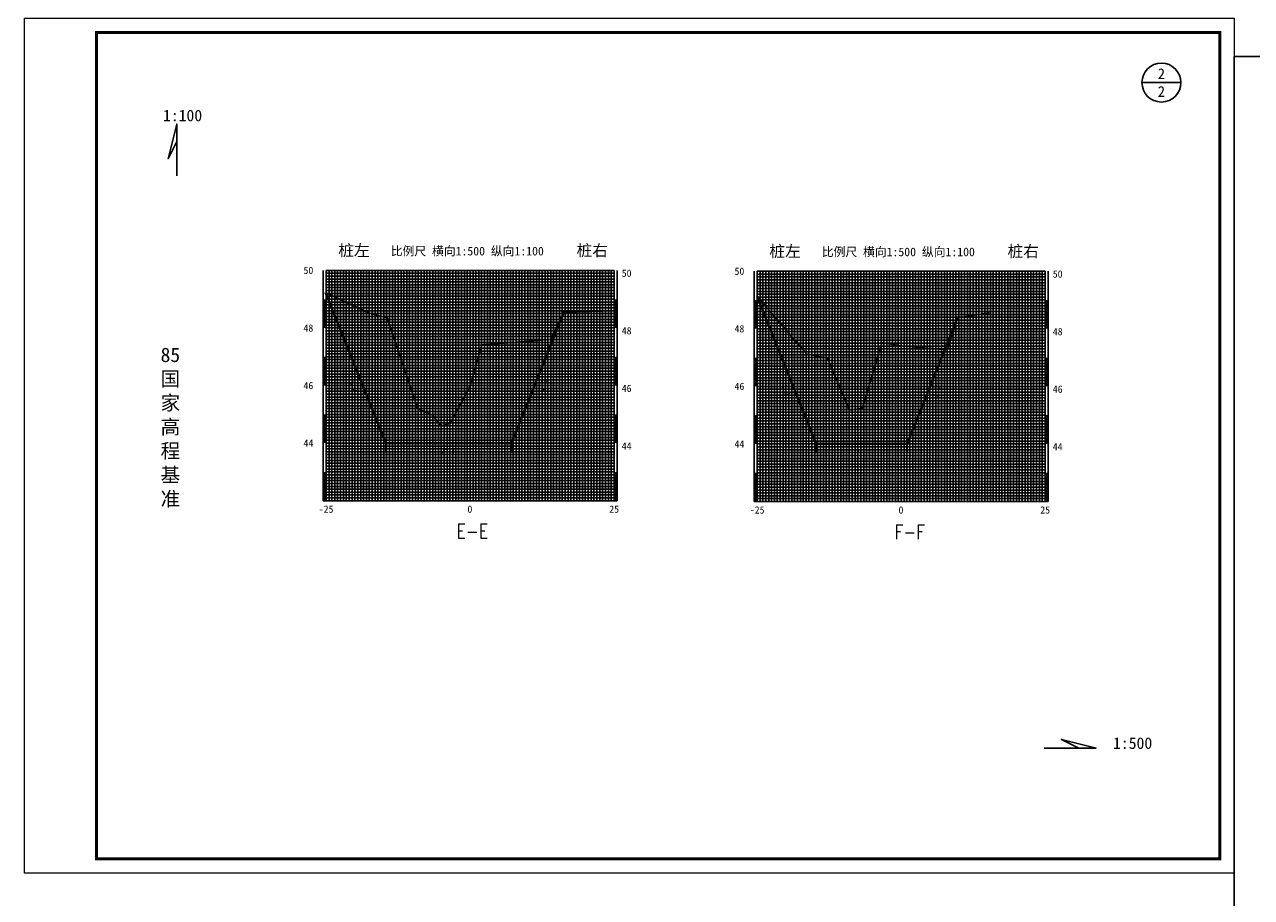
# Model space of a CAD drawing. Extents: x 555481 to 559434, y 3811529 to 3812446.
# Tile 8 of 37: x 555481 to 555907, y 3811843 to 3812146. Entities that reach past the tile are written whole.
import ezdxf
from ezdxf.enums import TextEntityAlignment as Align

# ---------------------------------------------------------------- set-up
doc = ezdxf.new("R2010")
doc.units = 0
doc.header["$LTSCALE"] = 0.5
doc.header["$PDSIZE"] = 0.2
doc.layers.get('0').update_dxf_attribs({"linetype": 'CONTINUOUS'})
doc.layers.get('Defpoints').update_dxf_attribs({"linetype": 'CONTINUOUS'})
for name, color, linetype in [('BGC', 7, 'CONTINUOUS'), ('DFG', 3, 'CONTINUOUS'), ('DMX', 1, 'CONTINUOUS'), ('XFG', 8, 'CONTINUOUS'), ('图副注记', 255, 'CONTINUOUS'), ('标注', 7, 'CONTINUOUS')]:
    doc.layers.add(name, color=color, linetype=linetype)
doc.layers.add('设计断面', color=4, linetype='CONTINUOUS', lineweight=40)
doc.styles.add('HT', font='simhei.ttf')
doc.styles.add('HZ', font='rs.shx', dxfattribs={"width": 0.8, "bigfont": 'hztxt.shx'})
doc.styles.get("Standard").update_dxf_attribs({"font": 'rs.shx', "bigfont": 'hztxt.shx'})
doc.styles.add('宋体', font='txt')
doc.dimstyles.get("Standard").update_dxf_attribs({"dimtxt": 0.18, "dimasz": 0.18, "dimexe": 0.18, "dimexo": 0.0625, "dimgap": 0.09, "dimtad": 0, "dimtih": 1, "dimtoh": 1, "dimdec": 4, "dimzin": 0, "dimdsep": 46, "dimtxsty": 'Standard', "dimcen": 0.09, "dimadec": 0, "dimazin": 0, "dimtfac": 1, "dimtdec": 4, "dimtofl": 0, "dimtmove": 0, "dimatfit": 3, "dimfxl": 0, "dimtolj": 1, "dimtzin": 0, "dimarcsym": 0})

# ---------------------------------------------------------------- blocks, each defined once
blk = doc.blocks.new('_ArchTick')
at = {"color": 0, "linetype": 'ByBlock', "const_width": 0.15}
blk.add_lwpolyline([(-0.5, -0.5), (0.5, 0.5)], dxfattribs=at)
blk = doc.blocks.new('*D14')
at = {"layer": 'Defpoints', "color": 0, "linetype": 'Continuous', "transparency": 16777216}
for p in [(555606.58, 3812000.88), (555650.2, 3812000.88), (555650.2, 3811997.88)]:
    blk.add_point(p, dxfattribs=at)
at = {"layer": '标注', "color": 0, "linetype": 'Continuous', "lineweight": -2, "transparency": 16777216}
for p, q in [((555606.58, 3812000.82), (555606.58, 3811997.7)), ((555606.58, 3811997.88), (555625.6, 3811997.88)), ((555650.2, 3811997.88), (555631.18, 3811997.88)), ((555650.2, 3812000.82), (555650.2, 3811997.7))]:
    blk.add_line(p, q, dxfattribs=at)
at = {"layer": '标注', "color": 0, "linetype": 'Continuous', "lineweight": -2, "transparency": 16777216, "xscale": 0.5, "yscale": 0.5, "zscale": 0.5, "rotation": 180}
blk.add_blockref('_ArchTick', (555606.58, 3811997.88), dxfattribs=at)
at = {"layer": '标注', "color": 0, "linetype": 'Continuous', "lineweight": -2, "transparency": 16777216, "xscale": 0.5, "yscale": 0.5, "zscale": 0.5}
blk.add_blockref('_ArchTick', (555650.2, 3811997.88), dxfattribs=at)
at = {"layer": '标注', "color": 0, "linetype": 'Continuous', "transparency": 16777216, "insert": (555628.39, 3811997.88), "char_height": 2, "attachment_point": 5, "style": '宋体'}
blk.add_mtext('\\A1;21.8', dxfattribs=at)
blk = doc.blocks.new('*D15')
at = {"layer": 'Defpoints', "color": 0, "linetype": 'Continuous', "transparency": 16777216}
for p in [(555756.02, 3812000.6), (555787.53, 3812000.6), (555787.53, 3811997.6)]:
    blk.add_point(p, dxfattribs=at)
at = {"layer": '标注', "color": 0, "linetype": 'Continuous', "lineweight": -2, "transparency": 16777216}
for p, q in [((555756.02, 3812000.54), (555756.02, 3811997.42)), ((555756.02, 3811997.6), (555769.07, 3811997.6)), ((555787.53, 3811997.6), (555774.48, 3811997.6)), ((555787.53, 3812000.54), (555787.53, 3811997.42))]:
    blk.add_line(p, q, dxfattribs=at)
at = {"layer": '标注', "color": 0, "linetype": 'Continuous', "lineweight": -2, "transparency": 16777216, "xscale": 0.5, "yscale": 0.5, "zscale": 0.5, "rotation": 180}
blk.add_blockref('_ArchTick', (555756.02, 3811997.6), dxfattribs=at)
at = {"layer": '标注', "color": 0, "linetype": 'Continuous', "lineweight": -2, "transparency": 16777216, "xscale": 0.5, "yscale": 0.5, "zscale": 0.5}
blk.add_blockref('_ArchTick', (555787.53, 3811997.6), dxfattribs=at)
at = {"layer": '标注', "color": 0, "linetype": 'Continuous', "transparency": 16777216, "insert": (555771.77, 3811997.6), "char_height": 2, "attachment_point": 5, "style": '宋体'}
blk.add_mtext('\\A1;15.8', dxfattribs=at)

msp = doc.modelspace()

# ---------------------------------------------------------------- linework, layer by layer
at = {"lineweight": 0}
msp.add_lwpolyline([(555481.12599, 3812148.51676), (555901.12599, 3812148.51676), (555901.12599, 3811851.51676), (555481.12599, 3811851.51676)], close=True, dxfattribs=at)
at = {"lineweight": 0, "const_width": 1}
msp.add_lwpolyline([(555506.12599, 3812143.51676), (555896.12599, 3812143.51676), (555896.12599, 3811856.51676), (555506.12599, 3811856.51676)], close=True, dxfattribs=at)
at = {"linetype": 'Continuous'}
msp.add_lwpolyline([(555901.12599, 3811571.61029), (556458.0048, 3811571.61029), (556458.0048, 3812135.21109), (555901.12599, 3812135.21109)], close=True, dxfattribs=at)
at = {"layer": 'BGC', "linetype": 'Continuous'}
for p, q in [((555584.83898, 3812060.88034), (555584.83898, 3811980.88034)), ((555585.83898, 3812060.88034), (555585.83898, 3811980.88034)), ((555685.83898, 3812060.88034), (555685.83898, 3811980.88034)), ((555686.83898, 3812060.88034), (555686.83898, 3811980.88034)), ((555734.49864, 3812060.59929), (555734.49864, 3811980.59929)), ((555735.49864, 3812060.59929), (555735.49864, 3811980.59929)), ((555835.49864, 3812060.59929), (555835.49864, 3811980.59929)), ((555836.49864, 3812060.59929), (555836.49864, 3811980.59929))]:
    msp.add_line(p, q, dxfattribs=at)
at = {"layer": 'BGC', "linetype": 'Continuous', "const_width": 1}
for points in [[(555585.33898, 3812040.88034), (555585.33898, 3812050.88034)], [(555686.33898, 3812040.88034), (555686.33898, 3812050.88034)], [(555734.99864, 3812040.59929), (555734.99864, 3812050.59929)], [(555835.99864, 3812040.59929), (555835.99864, 3812050.59929)], [(555585.33898, 3812020.88034), (555585.33898, 3812030.88034)], [(555686.33898, 3812020.88034), (555686.33898, 3812030.88034)], [(555734.99864, 3812020.59929), (555734.99864, 3812030.59929)], [(555835.99864, 3812020.59929), (555835.99864, 3812030.59929)], [(555585.33898, 3812000.88034), (555585.33898, 3812010.88034)], [(555686.33898, 3812000.88034), (555686.33898, 3812010.88034)], [(555734.99864, 3812000.59929), (555734.99864, 3812010.59929)], [(555835.99864, 3812000.59929), (555835.99864, 3812010.59929)], [(555585.33898, 3811980.88034), (555585.33898, 3811990.88034)], [(555686.33898, 3811980.88034), (555686.33898, 3811990.88034)], [(555734.99864, 3811980.59929), (555734.99864, 3811990.59929)], [(555835.99864, 3811980.59929), (555835.99864, 3811990.59929)]]:
    msp.add_lwpolyline(points, dxfattribs=at)
at = {"layer": 'DFG', "linetype": 'Continuous'}
for p, q in [((555585.83898, 3812060.88034), (555685.83898, 3812060.88034)), ((555595.83898, 3812060.88034), (555595.83898, 3811980.88034)), ((555605.83898, 3812060.88034), (555605.83898, 3811980.88034)), ((555615.83898, 3812060.88034), (555615.83898, 3811980.88034)), ((555625.83898, 3812060.88034), (555625.83898, 3811980.88034)), ((555645.83898, 3812060.88034), (555645.83898, 3811980.88034)), ((555655.83898, 3812060.88034), (555655.83898, 3811980.88034)), ((555665.83898, 3812060.88034), (555665.83898, 3811980.88034)), ((555675.83898, 3812060.88034), (555675.83898, 3811980.88034)), ((555735.49864, 3812060.59929), (555835.49864, 3812060.59929)), ((555745.49864, 3812060.59929), (555745.49864, 3811980.59929)), ((555755.49864, 3812060.59929), (555755.49864, 3811980.59929)), ((555765.49864, 3812060.59929), (555765.49864, 3811980.59929)), ((555775.49864, 3812060.59929), (555775.49864, 3811980.59929)), ((555795.49864, 3812060.59929), (555795.49864, 3811980.59929)), ((555805.49864, 3812060.59929), (555805.49864, 3811980.59929)), ((555815.49864, 3812060.59929), (555815.49864, 3811980.59929)), ((555825.49864, 3812060.59929), (555825.49864, 3811980.59929)), ((555585.83898, 3812050.88034), (555685.83898, 3812050.88034)), ((555735.49864, 3812050.59929), (555835.49864, 3812050.59929)), ((555585.83898, 3812040.88034), (555685.83898, 3812040.88034)), ((555585.83898, 3812040.88034), (555685.83898, 3812040.88034)), ((555585.83898, 3812040.88034), (555685.83898, 3812040.88034)), ((555735.49864, 3812040.59929), (555835.49864, 3812040.59929)), ((555735.49864, 3812040.59929), (555835.49864, 3812040.59929)), ((555735.49864, 3812040.59929), (555835.49864, 3812040.59929)), ((555585.83898, 3812030.88034), (555685.83898, 3812030.88034)), ((555735.49864, 3812030.59929), (555835.49864, 3812030.59929)), ((555585.83898, 3812020.88034), (555685.83898, 3812020.88034)), ((555585.83898, 3812020.88034), (555685.83898, 3812020.88034)), ((555735.49864, 3812020.59929), (555835.49864, 3812020.59929)), ((555735.49864, 3812020.59929), (555835.49864, 3812020.59929)), ((555585.83898, 3812010.88034), (555685.83898, 3812010.88034)), ((555735.49864, 3812010.59929), (555835.49864, 3812010.59929)), ((555585.83898, 3812000.88034), (555685.83898, 3812000.88034)), ((555735.49864, 3812000.59929), (555835.49864, 3812000.59929)), ((555585.83898, 3811990.88034), (555685.83898, 3811990.88034)), ((555735.49864, 3811990.59929), (555835.49864, 3811990.59929)), ((555584.83898, 3811980.88034), (555686.83898, 3811980.88034)), ((555734.49864, 3811980.59929), (555836.49864, 3811980.59929))]:
    msp.add_line(p, q, dxfattribs=at)
at = {"layer": 'DFG', "color": 2, "linetype": 'Continuous'}
for p, q in [((555635.83898, 3812060.88034), (555635.83898, 3811980.88034)), ((555785.49864, 3812060.59929), (555785.49864, 3811980.59929))]:
    msp.add_line(p, q, dxfattribs=at)
at = {"layer": 'DMX', "linetype": 'Continuous', "flags": 128}
for points in [[(555585.66735, 3812053.17034), (555600.99416, 3812045.89034), (555607.04163, 3812044.36034), (555617.63815, 3812012.84034), (555622.75053, 3812010.60034), (555625.7934, 3812006.87034), (555628.88939, 3812007.68034), (555635.83898, 3812020.82034), (555639.8652, 3812034.97034), (555663.86857, 3812036.88034), (555668.40553, 3812046.40034), (555681.91962, 3812046.74034)], [(555735.52257, 3812051.84929), (555752.72235, 3812031.74929), (555759.88271, 3812030.40929), (555767.55908, 3812012.29929), (555772.06822, 3812012.99929), (555778.77399, 3812035.77929), (555785.49864, 3812034.63929), (555801.46444, 3812033.32929), (555805.03377, 3812044.36929), (555816.09688, 3812046.11929)]]:
    msp.add_lwpolyline(points, dxfattribs=at)
at = {"layer": 'XFG', "linetype": 'Continuous'}
for p, q in [((555585.83898, 3812059.88034), (555685.83898, 3812059.88034)), ((555585.83898, 3812058.88034), (555685.83898, 3812058.88034)), ((555585.83898, 3812057.88034), (555685.83898, 3812057.88034)), ((555585.83898, 3812056.88034), (555685.83898, 3812056.88034)), ((555586.83898, 3812060.88034), (555586.83898, 3811980.88034)), ((555587.83898, 3812060.88034), (555587.83898, 3811980.88034)), ((555588.83898, 3812060.88034), (555588.83898, 3811980.88034)), ((555589.83898, 3812060.88034), (555589.83898, 3811980.88034)), ((555590.83898, 3812060.88034), (555590.83898, 3811980.88034)), ((555591.83898, 3812060.88034), (555591.83898, 3811980.88034)), ((555592.83898, 3812060.88034), (555592.83898, 3811980.88034)), ((555593.83898, 3812060.88034), (555593.83898, 3811980.88034)), ((555594.83898, 3812060.88034), (555594.83898, 3811980.88034)), ((555596.83898, 3812060.88034), (555596.83898, 3811980.88034)), ((555597.83898, 3812060.88034), (555597.83898, 3811980.88034)), ((555598.83898, 3812060.88034), (555598.83898, 3811980.88034)), ((555599.83898, 3812060.88034), (555599.83898, 3811980.88034)), ((555600.83898, 3812060.88034), (555600.83898, 3811980.88034)), ((555601.83898, 3812060.88034), (555601.83898, 3811980.88034)), ((555602.83898, 3812060.88034), (555602.83898, 3811980.88034)), ((555603.83898, 3812060.88034), (555603.83898, 3811980.88034)), ((555604.83898, 3812060.88034), (555604.83898, 3811980.88034)), ((555606.83898, 3812060.88034), (555606.83898, 3811980.88034)), ((555607.83898, 3812060.88034), (555607.83898, 3811980.88034)), ((555608.83898, 3812060.88034), (555608.83898, 3811980.88034)), ((555609.83898, 3812060.88034), (555609.83898, 3811980.88034)), ((555610.83898, 3812060.88034), (555610.83898, 3811980.88034)), ((555611.83898, 3812060.88034), (555611.83898, 3811980.88034)), ((555612.83898, 3812060.88034), (555612.83898, 3811980.88034)), ((555613.83898, 3812060.88034), (555613.83898, 3811980.88034)), ((555614.83898, 3812060.88034), (555614.83898, 3811980.88034)), ((555616.83898, 3812060.88034), (555616.83898, 3811980.88034)), ((555617.83898, 3812060.88034), (555617.83898, 3811980.88034)), ((555618.83898, 3812060.88034), (555618.83898, 3811980.88034)), ((555619.83898, 3812060.88034), (555619.83898, 3811980.88034)), ((555620.83898, 3812060.88034), (555620.83898, 3811980.88034)), ((555621.83898, 3812060.88034), (555621.83898, 3811980.88034)), ((555622.83898, 3812060.88034), (555622.83898, 3811980.88034)), ((555623.83898, 3812060.88034), (555623.83898, 3811980.88034)), ((555624.83898, 3812060.88034), (555624.83898, 3811980.88034)), ((555626.83898, 3812060.88034), (555626.83898, 3811980.88034)), ((555627.83898, 3812060.88034), (555627.83898, 3811980.88034)), ((555628.83898, 3812060.88034), (555628.83898, 3811980.88034)), ((555629.83898, 3812060.88034), (555629.83898, 3811980.88034)), ((555630.83898, 3812060.88034), (555630.83898, 3811980.88034)), ((555631.83898, 3812060.88034), (555631.83898, 3811980.88034)), ((555632.83898, 3812060.88034), (555632.83898, 3811980.88034)), ((555633.83898, 3812060.88034), (555633.83898, 3811980.88034)), ((555634.83898, 3812060.88034), (555634.83898, 3811980.88034)), ((555636.83898, 3812060.88034), (555636.83898, 3811980.88034)), ((555637.83898, 3812060.88034), (555637.83898, 3811980.88034)), ((555638.83898, 3812060.88034), (555638.83898, 3811980.88034)), ((555639.83898, 3812060.88034), (555639.83898, 3811980.88034)), ((555640.83898, 3812060.88034), (555640.83898, 3811980.88034)), ((555641.83898, 3812060.88034), (555641.83898, 3811980.88034)), ((555642.83898, 3812060.88034), (555642.83898, 3811980.88034)), ((555643.83898, 3812060.88034), (555643.83898, 3811980.88034)), ((555644.83898, 3812060.88034), (555644.83898, 3811980.88034)), ((555646.83898, 3812060.88034), (555646.83898, 3811980.88034)), ((555647.83898, 3812060.88034), (555647.83898, 3811980.88034)), ((555648.83898, 3812060.88034), (555648.83898, 3811980.88034)), ((555649.83898, 3812060.88034), (555649.83898, 3811980.88034)), ((555650.83898, 3812060.88034), (555650.83898, 3811980.88034)), ((555651.83898, 3812060.88034), (555651.83898, 3811980.88034)), ((555652.83898, 3812060.88034), (555652.83898, 3811980.88034)), ((555653.83898, 3812060.88034), (555653.83898, 3811980.88034)), ((555654.83898, 3812060.88034), (555654.83898, 3811980.88034)), ((555656.83898, 3812060.88034), (555656.83898, 3811980.88034)), ((555657.83898, 3812060.88034), (555657.83898, 3811980.88034)), ((555658.83898, 3812060.88034), (555658.83898, 3811980.88034)), ((555659.83898, 3812060.88034), (555659.83898, 3811980.88034)), ((555660.83898, 3812060.88034), (555660.83898, 3811980.88034)), ((555661.83898, 3812060.88034), (555661.83898, 3811980.88034)), ((555662.83898, 3812060.88034), (555662.83898, 3811980.88034)), ((555663.83898, 3812060.88034), (555663.83898, 3811980.88034)), ((555664.83898, 3812060.88034), (555664.83898, 3811980.88034)), ((555666.83898, 3812060.88034), (555666.83898, 3811980.88034)), ((555667.83898, 3812060.88034), (555667.83898, 3811980.88034)), ((555668.83898, 3812060.88034), (555668.83898, 3811980.88034)), ((555669.83898, 3812060.88034), (555669.83898, 3811980.88034)), ((555670.83898, 3812060.88034), (555670.83898, 3811980.88034)), ((555671.83898, 3812060.88034), (555671.83898, 3811980.88034)), ((555672.83898, 3812060.88034), (555672.83898, 3811980.88034)), ((555673.83898, 3812060.88034), (555673.83898, 3811980.88034)), ((555674.83898, 3812060.88034), (555674.83898, 3811980.88034)), ((555676.83898, 3812060.88034), (555676.83898, 3811980.88034)), ((555677.83898, 3812060.88034), (555677.83898, 3811980.88034)), ((555678.83898, 3812060.88034), (555678.83898, 3811980.88034)), ((555679.83898, 3812060.88034), (555679.83898, 3811980.88034)), ((555680.83898, 3812060.88034), (555680.83898, 3811980.88034)), ((555681.83898, 3812060.88034), (555681.83898, 3811980.88034)), ((555682.83898, 3812060.88034), (555682.83898, 3811980.88034)), ((555683.83898, 3812060.88034), (555683.83898, 3811980.88034)), ((555684.83898, 3812060.88034), (555684.83898, 3811980.88034)), ((555735.49864, 3812059.59929), (555835.49864, 3812059.59929)), ((555735.49864, 3812058.59929), (555835.49864, 3812058.59929)), ((555735.49864, 3812057.59929), (555835.49864, 3812057.59929)), ((555736.49864, 3812060.59929), (555736.49864, 3811980.59929)), ((555737.49864, 3812060.59929), (555737.49864, 3811980.59929)), ((555738.49864, 3812060.59929), (555738.49864, 3811980.59929)), ((555739.49864, 3812060.59929), (555739.49864, 3811980.59929)), ((555740.49864, 3812060.59929), (555740.49864, 3811980.59929)), ((555741.49864, 3812060.59929), (555741.49864, 3811980.59929)), ((555742.49864, 3812060.59929), (555742.49864, 3811980.59929)), ((555743.49864, 3812060.59929), (555743.49864, 3811980.59929)), ((555744.49864, 3812060.59929), (555744.49864, 3811980.59929)), ((555746.49864, 3812060.59929), (555746.49864, 3811980.59929)), ((555747.49864, 3812060.59929), (555747.49864, 3811980.59929)), ((555748.49864, 3812060.59929), (555748.49864, 3811980.59929)), ((555749.49864, 3812060.59929), (555749.49864, 3811980.59929)), ((555750.49864, 3812060.59929), (555750.49864, 3811980.59929)), ((555751.49864, 3812060.59929), (555751.49864, 3811980.59929)), ((555752.49864, 3812060.59929), (555752.49864, 3811980.59929)), ((555753.49864, 3812060.59929), (555753.49864, 3811980.59929)), ((555754.49864, 3812060.59929), (555754.49864, 3811980.59929)), ((555756.49864, 3812060.59929), (555756.49864, 3811980.59929)), ((555757.49864, 3812060.59929), (555757.49864, 3811980.59929)), ((555758.49864, 3812060.59929), (555758.49864, 3811980.59929)), ((555759.49864, 3812060.59929), (555759.49864, 3811980.59929)), ((555760.49864, 3812060.59929), (555760.49864, 3811980.59929)), ((555761.49864, 3812060.59929), (555761.49864, 3811980.59929)), ((555762.49864, 3812060.59929), (555762.49864, 3811980.59929)), ((555763.49864, 3812060.59929), (555763.49864, 3811980.59929)), ((555764.49864, 3812060.59929), (555764.49864, 3811980.59929)), ((555766.49864, 3812060.59929), (555766.49864, 3811980.59929)), ((555767.49864, 3812060.59929), (555767.49864, 3811980.59929)), ((555768.49864, 3812060.59929), (555768.49864, 3811980.59929)), ((555769.49864, 3812060.59929), (555769.49864, 3811980.59929)), ((555770.49864, 3812060.59929), (555770.49864, 3811980.59929)), ((555771.49864, 3812060.59929), (555771.49864, 3811980.59929)), ((555772.49864, 3812060.59929), (555772.49864, 3811980.59929)), ((555773.49864, 3812060.59929), (555773.49864, 3811980.59929)), ((555774.49864, 3812060.59929), (555774.49864, 3811980.59929)), ((555776.49864, 3812060.59929), (555776.49864, 3811980.59929)), ((555777.49864, 3812060.59929), (555777.49864, 3811980.59929)), ((555778.49864, 3812060.59929), (555778.49864, 3811980.59929)), ((555779.49864, 3812060.59929), (555779.49864, 3811980.59929)), ((555780.49864, 3812060.59929), (555780.49864, 3811980.59929)), ((555781.49864, 3812060.59929), (555781.49864, 3811980.59929)), ((555782.49864, 3812060.59929), (555782.49864, 3811980.59929)), ((555783.49864, 3812060.59929), (555783.49864, 3811980.59929)), ((555784.49864, 3812060.59929), (555784.49864, 3811980.59929)), ((555786.49864, 3812060.59929), (555786.49864, 3811980.59929)), ((555787.49864, 3812060.59929), (555787.49864, 3811980.59929)), ((555788.49864, 3812060.59929), (555788.49864, 3811980.59929)), ((555789.49864, 3812060.59929), (555789.49864, 3811980.59929)), ((555790.49864, 3812060.59929), (555790.49864, 3811980.59929)), ((555791.49864, 3812060.59929), (555791.49864, 3811980.59929)), ((555792.49864, 3812060.59929), (555792.49864, 3811980.59929)), ((555793.49864, 3812060.59929), (555793.49864, 3811980.59929)), ((555794.49864, 3812060.59929), (555794.49864, 3811980.59929)), ((555796.49864, 3812060.59929), (555796.49864, 3811980.59929)), ((555797.49864, 3812060.59929), (555797.49864, 3811980.59929)), ((555798.49864, 3812060.59929), (555798.49864, 3811980.59929)), ((555799.49864, 3812060.59929), (555799.49864, 3811980.59929)), ((555800.49864, 3812060.59929), (555800.49864, 3811980.59929)), ((555801.49864, 3812060.59929), (555801.49864, 3811980.59929)), ((555802.49864, 3812060.59929), (555802.49864, 3811980.59929)), ((555803.49864, 3812060.59929), (555803.49864, 3811980.59929)), ((555804.49864, 3812060.59929), (555804.49864, 3811980.59929)), ((555806.49864, 3812060.59929), (555806.49864, 3811980.59929)), ((555807.49864, 3812060.59929), (555807.49864, 3811980.59929)), ((555808.49864, 3812060.59929), (555808.49864, 3811980.59929)), ((555809.49864, 3812060.59929), (555809.49864, 3811980.59929)), ((555810.49864, 3812060.59929), (555810.49864, 3811980.59929)), ((555811.49864, 3812060.59929), (555811.49864, 3811980.59929)), ((555812.49864, 3812060.59929), (555812.49864, 3811980.59929)), ((555813.49864, 3812060.59929), (555813.49864, 3811980.59929)), ((555814.49864, 3812060.59929), (555814.49864, 3811980.59929)), ((555816.49864, 3812060.59929), (555816.49864, 3811980.59929)), ((555817.49864, 3812060.59929), (555817.49864, 3811980.59929)), ((555818.49864, 3812060.59929), (555818.49864, 3811980.59929)), ((555819.49864, 3812060.59929), (555819.49864, 3811980.59929)), ((555820.49864, 3812060.59929), (555820.49864, 3811980.59929)), ((555821.49864, 3812060.59929), (555821.49864, 3811980.59929)), ((555822.49864, 3812060.59929), (555822.49864, 3811980.59929)), ((555823.49864, 3812060.59929), (555823.49864, 3811980.59929)), ((555824.49864, 3812060.59929), (555824.49864, 3811980.59929)), ((555826.49864, 3812060.59929), (555826.49864, 3811980.59929)), ((555827.49864, 3812060.59929), (555827.49864, 3811980.59929)), ((555828.49864, 3812060.59929), (555828.49864, 3811980.59929)), ((555829.49864, 3812060.59929), (555829.49864, 3811980.59929)), ((555830.49864, 3812060.59929), (555830.49864, 3811980.59929)), ((555831.49864, 3812060.59929), (555831.49864, 3811980.59929)), ((555832.49864, 3812060.59929), (555832.49864, 3811980.59929)), ((555833.49864, 3812060.59929), (555833.49864, 3811980.59929)), ((555834.49864, 3812060.59929), (555834.49864, 3811980.59929)), ((555585.83898, 3812055.88034), (555685.83898, 3812055.88034)), ((555585.83898, 3812054.88034), (555685.83898, 3812054.88034)), ((555585.83898, 3812053.88034), (555685.83898, 3812053.88034)), ((555585.83898, 3812052.88034), (555685.83898, 3812052.88034)), ((555735.49864, 3812056.59929), (555835.49864, 3812056.59929)), ((555735.49864, 3812055.59929), (555835.49864, 3812055.59929)), ((555735.49864, 3812054.59929), (555835.49864, 3812054.59929)), ((555735.49864, 3812053.59929), (555835.49864, 3812053.59929)), ((555735.49864, 3812052.59929), (555835.49864, 3812052.59929)), ((555585.83898, 3812051.88034), (555685.83898, 3812051.88034)), ((555585.83898, 3812049.88034), (555685.83898, 3812049.88034)), ((555585.83898, 3812049.88034), (555685.83898, 3812049.88034)), ((555585.83898, 3812048.88034), (555685.83898, 3812048.88034)), ((555735.49864, 3812051.59929), (555835.49864, 3812051.59929)), ((555735.49864, 3812049.59929), (555835.49864, 3812049.59929)), ((555735.49864, 3812049.59929), (555835.49864, 3812049.59929)), ((555735.49864, 3812048.59929), (555835.49864, 3812048.59929)), ((555585.83898, 3812047.88034), (555685.83898, 3812047.88034)), ((555585.83898, 3812046.88034), (555685.83898, 3812046.88034)), ((555585.83898, 3812045.88034), (555685.83898, 3812045.88034)), ((555585.83898, 3812044.88034), (555685.83898, 3812044.88034)), ((555735.49864, 3812047.59929), (555835.49864, 3812047.59929)), ((555735.49864, 3812046.59929), (555835.49864, 3812046.59929)), ((555735.49864, 3812045.59929), (555835.49864, 3812045.59929)), ((555735.49864, 3812044.59929), (555835.49864, 3812044.59929)), ((555585.83898, 3812043.88034), (555685.83898, 3812043.88034)), ((555585.83898, 3812042.88034), (555685.83898, 3812042.88034)), ((555585.83898, 3812041.88034), (555685.83898, 3812041.88034)), ((555585.83898, 3812039.88034), (555685.83898, 3812039.88034)), ((555735.49864, 3812043.59929), (555835.49864, 3812043.59929)), ((555735.49864, 3812042.59929), (555835.49864, 3812042.59929)), ((555735.49864, 3812041.59929), (555835.49864, 3812041.59929)), ((555585.83898, 3812038.88034), (555685.83898, 3812038.88034)), ((555585.83898, 3812037.88034), (555685.83898, 3812037.88034)), ((555585.83898, 3812036.88034), (555685.83898, 3812036.88034)), ((555585.83898, 3812035.88034), (555685.83898, 3812035.88034)), ((555735.49864, 3812039.59929), (555835.49864, 3812039.59929)), ((555735.49864, 3812038.59929), (555835.49864, 3812038.59929)), ((555735.49864, 3812037.59929), (555835.49864, 3812037.59929)), ((555735.49864, 3812036.59929), (555835.49864, 3812036.59929)), ((555735.49864, 3812035.59929), (555835.49864, 3812035.59929)), ((555585.83898, 3812034.88034), (555685.83898, 3812034.88034)), ((555585.83898, 3812033.88034), (555685.83898, 3812033.88034)), ((555585.83898, 3812032.88034), (555685.83898, 3812032.88034)), ((555585.83898, 3812031.88034), (555685.83898, 3812031.88034)), ((555735.49864, 3812034.59929), (555835.49864, 3812034.59929)), ((555735.49864, 3812033.59929), (555835.49864, 3812033.59929)), ((555735.49864, 3812032.59929), (555835.49864, 3812032.59929)), ((555735.49864, 3812031.59929), (555835.49864, 3812031.59929)), ((555585.83898, 3812029.88034), (555685.83898, 3812029.88034)), ((555585.83898, 3812029.88034), (555685.83898, 3812029.88034)), ((555585.83898, 3812028.88034), (555685.83898, 3812028.88034)), ((555585.83898, 3812027.88034), (555685.83898, 3812027.88034)), ((555735.49864, 3812029.59929), (555835.49864, 3812029.59929)), ((555735.49864, 3812029.59929), (555835.49864, 3812029.59929)), ((555735.49864, 3812028.59929), (555835.49864, 3812028.59929)), ((555735.49864, 3812027.59929), (555835.49864, 3812027.59929)), ((555585.83898, 3812026.88034), (555685.83898, 3812026.88034)), ((555585.83898, 3812025.88034), (555685.83898, 3812025.88034)), ((555585.83898, 3812024.88034), (555685.83898, 3812024.88034)), ((555585.83898, 3812023.88034), (555685.83898, 3812023.88034)), ((555585.83898, 3812022.88034), (555685.83898, 3812022.88034)), ((555735.49864, 3812026.59929), (555835.49864, 3812026.59929)), ((555735.49864, 3812025.59929), (555835.49864, 3812025.59929)), ((555735.49864, 3812024.59929), (555835.49864, 3812024.59929)), ((555735.49864, 3812023.59929), (555835.49864, 3812023.59929)), ((555585.83898, 3812021.88034), (555685.83898, 3812021.88034)), ((555585.83898, 3812019.88034), (555685.83898, 3812019.88034)), ((555585.83898, 3812018.88034), (555685.83898, 3812018.88034)), ((555735.49864, 3812022.59929), (555835.49864, 3812022.59929)), ((555735.49864, 3812021.59929), (555835.49864, 3812021.59929)), ((555735.49864, 3812019.59929), (555835.49864, 3812019.59929)), ((555735.49864, 3812018.59929), (555835.49864, 3812018.59929)), ((555585.83898, 3812017.88034), (555685.83898, 3812017.88034)), ((555585.83898, 3812016.88034), (555685.83898, 3812016.88034)), ((555585.83898, 3812015.88034), (555685.83898, 3812015.88034)), ((555585.83898, 3812014.88034), (555685.83898, 3812014.88034)), ((555735.49864, 3812017.59929), (555835.49864, 3812017.59929)), ((555735.49864, 3812016.59929), (555835.49864, 3812016.59929)), ((555735.49864, 3812015.59929), (555835.49864, 3812015.59929)), ((555735.49864, 3812014.59929), (555835.49864, 3812014.59929)), ((555585.83898, 3812013.88034), (555685.83898, 3812013.88034)), ((555585.83898, 3812012.88034), (555685.83898, 3812012.88034)), ((555585.83898, 3812011.88034), (555685.83898, 3812011.88034)), ((555585.83898, 3812009.88034), (555685.83898, 3812009.88034)), ((555585.83898, 3812009.88034), (555685.83898, 3812009.88034)), ((555735.49864, 3812013.59929), (555835.49864, 3812013.59929)), ((555735.49864, 3812012.59929), (555835.49864, 3812012.59929)), ((555735.49864, 3812011.59929), (555835.49864, 3812011.59929)), ((555585.83898, 3812008.88034), (555685.83898, 3812008.88034)), ((555585.83898, 3812007.88034), (555685.83898, 3812007.88034)), ((555585.83898, 3812006.88034), (555685.83898, 3812006.88034)), ((555585.83898, 3812005.88034), (555685.83898, 3812005.88034)), ((555735.49864, 3812009.59929), (555835.49864, 3812009.59929)), ((555735.49864, 3812009.59929), (555835.49864, 3812009.59929)), ((555735.49864, 3812008.59929), (555835.49864, 3812008.59929)), ((555735.49864, 3812007.59929), (555835.49864, 3812007.59929)), ((555735.49864, 3812006.59929), (555835.49864, 3812006.59929)), ((555585.83898, 3812004.88034), (555685.83898, 3812004.88034)), ((555585.83898, 3812003.88034), (555685.83898, 3812003.88034)), ((555585.83898, 3812002.88034), (555685.83898, 3812002.88034)), ((555585.83898, 3812001.88034), (555685.83898, 3812001.88034)), ((555735.49864, 3812005.59929), (555835.49864, 3812005.59929)), ((555735.49864, 3812004.59929), (555835.49864, 3812004.59929)), ((555735.49864, 3812003.59929), (555835.49864, 3812003.59929)), ((555735.49864, 3812002.59929), (555835.49864, 3812002.59929)), ((555735.49864, 3812001.59929), (555835.49864, 3812001.59929)), ((555585.83898, 3811999.88034), (555685.83898, 3811999.88034)), ((555585.83898, 3811998.88034), (555685.83898, 3811998.88034)), ((555585.83898, 3811997.88034), (555685.83898, 3811997.88034)), ((555735.49864, 3811999.59929), (555835.49864, 3811999.59929)), ((555735.49864, 3811998.59929), (555835.49864, 3811998.59929)), ((555735.49864, 3811997.59929), (555835.49864, 3811997.59929)), ((555585.83898, 3811996.88034), (555685.83898, 3811996.88034)), ((555585.83898, 3811995.88034), (555685.83898, 3811995.88034)), ((555585.83898, 3811994.88034), (555685.83898, 3811994.88034)), ((555585.83898, 3811993.88034), (555685.83898, 3811993.88034)), ((555585.83898, 3811992.88034), (555685.83898, 3811992.88034)), ((555735.49864, 3811996.59929), (555835.49864, 3811996.59929)), ((555735.49864, 3811995.59929), (555835.49864, 3811995.59929)), ((555735.49864, 3811994.59929), (555835.49864, 3811994.59929)), ((555735.49864, 3811993.59929), (555835.49864, 3811993.59929)), ((555585.83898, 3811991.88034), (555685.83898, 3811991.88034)), ((555585.83898, 3811989.88034), (555685.83898, 3811989.88034)), ((555585.83898, 3811988.88034), (555685.83898, 3811988.88034)), ((555735.49864, 3811992.59929), (555835.49864, 3811992.59929)), ((555735.49864, 3811991.59929), (555835.49864, 3811991.59929)), ((555735.49864, 3811989.59929), (555835.49864, 3811989.59929)), ((555735.49864, 3811988.59929), (555835.49864, 3811988.59929)), ((555585.83898, 3811987.88034), (555685.83898, 3811987.88034)), ((555585.83898, 3811986.88034), (555685.83898, 3811986.88034)), ((555585.83898, 3811985.88034), (555685.83898, 3811985.88034)), ((555585.83898, 3811984.88034), (555685.83898, 3811984.88034)), ((555735.49864, 3811987.59929), (555835.49864, 3811987.59929)), ((555735.49864, 3811986.59929), (555835.49864, 3811986.59929)), ((555735.49864, 3811985.59929), (555835.49864, 3811985.59929)), ((555735.49864, 3811984.59929), (555835.49864, 3811984.59929)), ((555585.83898, 3811983.88034), (555685.83898, 3811983.88034)), ((555585.83898, 3811982.88034), (555685.83898, 3811982.88034)), ((555585.83898, 3811981.88034), (555685.83898, 3811981.88034)), ((555735.49864, 3811983.59929), (555835.49864, 3811983.59929)), ((555735.49864, 3811982.59929), (555835.49864, 3811982.59929)), ((555735.49864, 3811981.59929), (555835.49864, 3811981.59929))]:
    msp.add_line(p, q, dxfattribs=at)
at = {"layer": '图副注记', "color": 7}
for points in [[(555533.9947, 3812093.67383), (555533.9947, 3812111.67383), (555530.9947, 3812099.67383), (555533.9947, 3812105.67383)], [(555835.16653, 3811894.99437), (555853.16653, 3811894.99437), (555841.16653, 3811897.99437), (555847.16653, 3811894.99437)]]:
    msp.add_lwpolyline(points, dxfattribs=at)
at = {"layer": '设计断面', "color": 0, "linetype": 'Continuous', "lineweight": -2}
msp.add_line((555869.10374, 3812126.10491), (555882.62494, 3812126.10491), dxfattribs=at)
at = {"layer": '设计断面', "linetype": 'Continuous'}
for p, q in [((555585.66735, 3812053.17034), (555606.58335, 3812000.88034)), ((555735.52257, 3812051.84929), (555756.02257, 3812000.59929)), ((555668.40553, 3812046.40034), (555650.19753, 3812000.88034)), ((555805.03377, 3812044.36929), (555787.52577, 3812000.59929)), ((555650.19753, 3812000.88034), (555606.58335, 3812000.88034)), ((555787.52577, 3812000.59929), (555756.02257, 3812000.59929))]:
    msp.add_line(p, q, dxfattribs=at)
at = {"layer": '设计断面', "color": 0, "linetype": 'Continuous', "lineweight": -2}
msp.add_circle((555875.86434, 3812126.10491), 6.7606, dxfattribs=at)

# ---------------------------------------------------------------- texts
at = {"linetype": 'Continuous', "style": 'HZ', "width": 0.8}
for s, p in [('E-E', (555631.11761, 3811967.82458)), ('F-F', (555783.19806, 3811967.54353))]:
    msp.add_text(s, height=5, dxfattribs=at).set_placement(p)
at = {"layer": 'BGC', "linetype": 'Continuous', "style": 'HT'}
for s, height, p in [('2', 3.73077, (555874.58472, 3812129.17242)), ('2', 3.73077, (555874.58472, 3812123.00173)), ('50', 2.5, (555577.98668, 3812060.88034)), ('50', 2.5, (555688.4821, 3812059.90916)), ('50', 2.5, (555727.64633, 3812060.59929)), ('50', 2.5, (555838.14176, 3812059.62811)), ('48', 2.5, (555577.98668, 3812040.88034)), ('48', 2.5, (555688.4821, 3812039.90916)), ('48', 2.5, (555727.64633, 3812040.59929)), ('48', 2.5, (555838.14176, 3812039.62811)), ('46', 2.5, (555577.98668, 3812020.88034)), ('46', 2.5, (555688.4821, 3812019.90916)), ('46', 2.5, (555727.64633, 3812020.59929)), ('46', 2.5, (555838.14176, 3812019.62811)), ('44', 2.5, (555577.98668, 3812000.88034)), ('44', 2.5, (555727.64633, 3812000.59929)), ('44', 2.5, (555688.4821, 3811999.90916)), ('44', 2.5, (555838.14176, 3811999.62811))]:
    msp.add_text(s, height=height, dxfattribs=at).set_placement(p, align=Align.MIDDLE_LEFT)
for p in [(555634.86494, 3812067.66941), (555784.5246, 3812067.38835)]:
    msp.add_text('比例尺 横向1:500 纵向1:100', height=3, dxfattribs=at).set_placement(p, align=Align.MIDDLE)
at = {"layer": 'BGC', "linetype": 'Continuous', "style": '宋体'}
for rotation, p in [(73.0091767, (555662.54852, 3812020.56036)), (293.4810482, (555594.21345, 3812020.08724)), (293.4810482, (555744.06867, 3812018.76619)), (73.0091767, (555799.17676, 3812018.52931))]:
    msp.add_text('1:2', height=2, rotation=rotation, dxfattribs=at).set_placement(p, align=Align.BOTTOM_CENTER)
at = {"layer": 'BGC', "linetype": 'Continuous', "style": 'HT'}
for s, p in [('-25', (555585.83898, 3811975.95754)), ('0', (555635.77157, 3811975.95754)), ('25', (555685.83898, 3811975.95754)), ('-25', (555735.49864, 3811975.67649)), ('0', (555785.43123, 3811975.67649)), ('25', (555835.49864, 3811975.67649))]:
    msp.add_text(s, height=2.5, dxfattribs=at).set_placement(p, align=Align.BOTTOM_CENTER)
at = {"layer": '图副注记', "color": 7, "style": '宋体'}
msp.add_text('1:100', height=4, dxfattribs=at).set_placement((555535.9947, 3812114.67383), align=Align.MIDDLE_CENTER)
for s, p in [('桩左', (555600.96338, 3812064.60719)), ('桩右', (555683.6747, 3812064.60719)), ('桩左', (555750.62303, 3812064.32614)), ('桩右', (555833.33436, 3812064.32614)), ('1:500', (555872.66653, 3811893.49437))]:
    msp.add_text(s, height=4, dxfattribs=at).set_placement(p, align=Align.BOTTOM_RIGHT)
at = {"layer": '图副注记', "color": 7, "insert": (555531.75919, 3812034.04883), "char_height": 5, "width": 10.7258122, "attachment_point": 2, "style": '宋体'}
msp.add_mtext('85\\P国家高程基准', dxfattribs=at)

# ---------------------------------------------------------------- dimensions: what is measured, and where the dimension line sits
at = {"layer": '标注', "linetype": 'Continuous'}
for base, p1, p2, text, picture, middle in [((555650.19753, 3811997.88034), (555606.58335, 3812000.88034), (555650.19753, 3812000.88034), '21.8', '*D14', (555628.39044, 3811997.88034)), ((555787.52577, 3811997.59929), (555756.02257, 3812000.59929), (555787.52577, 3812000.59929), '15.8', '*D15', (555771.77417, 3811997.59929))]:
    dim = msp.add_linear_dim(base=base, p1=p1, p2=p2, text=text, dimstyle='Standard', override={"dimtxt": 2, "dimasz": 0.5, "dimtxsty": '宋体', "dimblk1": 'ArchTick', "dimblk2": 'ArchTick', "dimsah": 1}, dxfattribs=at)
    dim.commit()
    dim.dimension.update_dxf_attribs({"geometry": picture, "text_midpoint": middle, "dimtype": 160})

doc.saveas('drawing.dxf')
